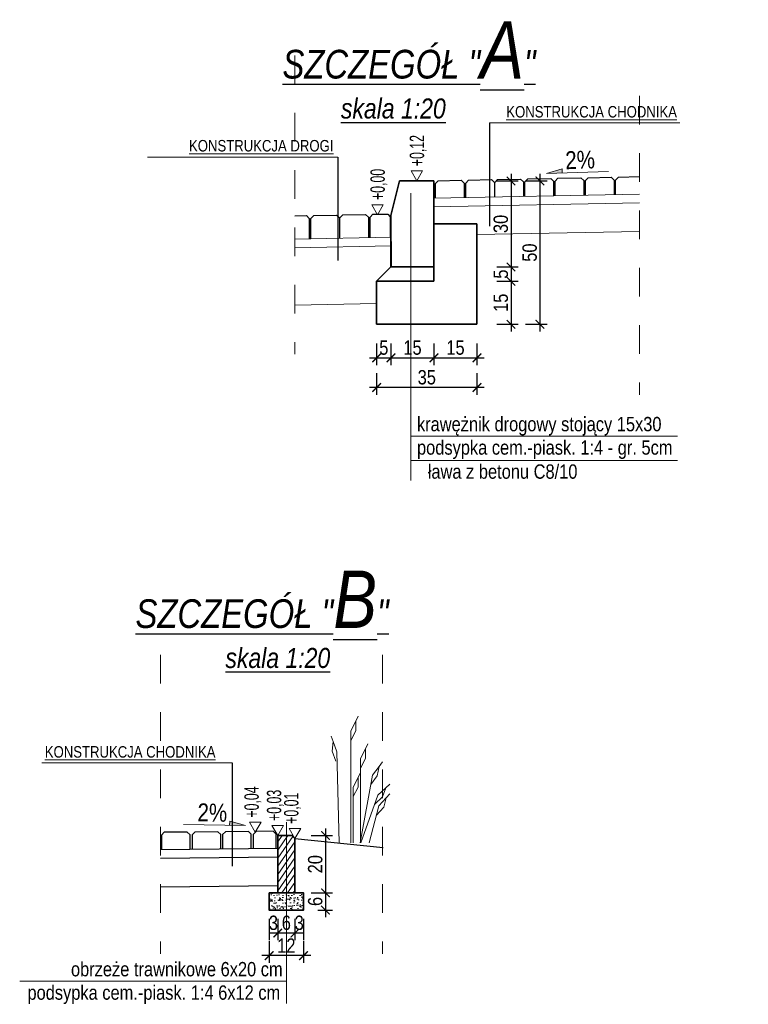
# Model space of a CAD drawing. Header units: metres. Extents: x 45702 to 45878, y -49323 to -49219.
# Tile 14 of 35: x 45755.68 to 45758.23, y -49314.74 to -49311.31. Entities that reach past the tile are written whole.
import ezdxf

# ---------------------------------------------------------------- set-up
doc = ezdxf.new("R2010")
doc.units = ezdxf.units.M
doc.linetypes.add('ACAD_ISO03W100', pattern=[30, 12, -18])
for name, color, linetype in [('00', 7, 'Continuous'), ('OPISY', 7, 'Continuous'), ('wymiarowanie', 7, 'Continuous')]:
    doc.layers.add(name, color=color, linetype=linetype)
for name, color, linetype, lineweight in [('00_zielen', 82, 'Continuous', 15), ('_L_Tabelka', 7, 'Continuous', 13), ('_P_kostka', 7, 'Continuous', 13), ('DP_OpisKonstrukcji', 7, 'Continuous', 18), ('DP_OpisSpadki', 7, 'Continuous', 18), ('DP_Warstwy projektowane', 7, 'Continuous', 18), ('elementy betonowe', 7, 'Continuous', 35), ('HATCH', 8, 'Continuous', 9)]:
    doc.layers.add(name, color=color, linetype=linetype, lineweight=lineweight)
doc.styles.add('arial_ce', font='arial.ttf')
doc.styles.add('znakn', font='ARIALN.TTF')
doc.dimstyles.new('S20_T2.50_[cm]', dxfattribs={"dimtxt": 0.05, "dimasz": 0.03, "dimexe": 0.025, "dimexo": 0.05, "dimgap": 0.01, "dimtad": 1, "dimdec": 0, "dimlfac": 100, "dimrnd": 0.01, "dimzin": 0, "dimdsep": 46, "dimtxsty": 'znakn', "dimblk": 'ARCHTICK', "dimcen": -0.03, "dimdle": 0.025, "dimclrd": 256, "dimclre": 256, "dimclrt": 7, "dimadec": 0, "dimazin": 0, "dimtfac": 1, "dimtdec": 0, "dimtix": 1, "dimtmove": 2, "dimatfit": 3, "dimfxl": 0.05, "dimfxlon": 1, "dimtolj": 1, "dimtzin": 0, "dimarcsym": 0})

# ---------------------------------------------------------------- blocks, each defined once
blk = doc.blocks.new('_ArchTick')
at = {"color": 0, "linetype": 'ByBlock', "const_width": 0.15}
blk.add_lwpolyline([(-0.5, -0.5), (0.5, 0.5)], dxfattribs=at)
blk = doc.blocks.new('*D982')
at = {"lineweight": -2, "transparency": 16777216}
for p, q in [((45756.7509, -49314.1271), (45756.7509, -49314.3771)), ((45756.7009, -49314.1521), (45756.7759, -49314.1521)), ((45756.7009, -49314.3521), (45756.7759, -49314.3521))]:
    blk.add_line(p, q, dxfattribs=at)
at = {"layer": 'Defpoints', "color": 0, "transparency": 16777216}
for p in [(45756.5844, -49314.1521), (45756.5844, -49314.3521), (45756.7509, -49314.3521)]:
    blk.add_point(p, dxfattribs=at)
at = {"lineweight": -2, "transparency": 16777216, "xscale": 0.03, "yscale": 0.03, "zscale": 0.03}
for p, rotation in [((45756.7509, -49314.1521), 90), ((45756.7509, -49314.3521), 270)]:
    blk.add_blockref('_ArchTick', p, dxfattribs=dict(at, rotation=rotation))
at = {"color": 7, "transparency": 16777216, "insert": (45756.7153, -49314.2521), "char_height": 0.05, "attachment_point": 5, "rotation": 90, "style": 'znakn'}
blk.add_mtext('\\A1;20', dxfattribs=at)
blk = doc.blocks.new('*D983')
at = {"lineweight": -2, "transparency": 16777216}
for p, q in [((45756.7009, -49314.3521), (45756.7759, -49314.3521)), ((45756.7509, -49314.3271), (45756.7509, -49314.4371)), ((45756.7244, -49314.4121), (45756.7759, -49314.4121))]:
    blk.add_line(p, q, dxfattribs=at)
at = {"layer": 'Defpoints', "color": 0, "transparency": 16777216}
for p in [(45756.5844, -49314.3521), (45756.6744, -49314.4121), (45756.7509, -49314.4121)]:
    blk.add_point(p, dxfattribs=at)
at = {"lineweight": -2, "transparency": 16777216, "xscale": 0.03, "yscale": 0.03, "zscale": 0.03}
for p, rotation in [((45756.7509, -49314.3521), 90), ((45756.7509, -49314.4121), 270)]:
    blk.add_blockref('_ArchTick', p, dxfattribs=dict(at, rotation=rotation))
at = {"color": 7, "transparency": 16777216, "insert": (45756.7153, -49314.3821), "char_height": 0.05, "attachment_point": 5, "rotation": 90, "style": 'znakn'}
blk.add_mtext('\\A1;6', dxfattribs=at)
blk = doc.blocks.new('*D984')
at = {"lineweight": -2, "transparency": 16777216}
for p, q in [((45756.6444, -49314.4424), (45756.6444, -49314.5174)), ((45756.6744, -49314.4424), (45756.6744, -49314.5174)), ((45756.6744, -49314.4924), (45756.6444, -49314.4924))]:
    blk.add_line(p, q, dxfattribs=at)
at = {"layer": 'Defpoints', "color": 0, "transparency": 16777216}
for p in [(45756.6444, -49314.3521), (45756.6744, -49314.3521), (45756.6444, -49314.4924)]:
    blk.add_point(p, dxfattribs=at)
at = {"color": 7, "transparency": 16777216, "insert": (45756.6594, -49314.4568), "char_height": 0.05, "attachment_point": 5, "style": 'znakn'}
blk.add_mtext('\\A1;3', dxfattribs=at)
blk = doc.blocks.new('*D985')
at = {"lineweight": -2, "transparency": 16777216}
for p, q in [((45756.5844, -49314.4424), (45756.5844, -49314.5174)), ((45756.6444, -49314.4424), (45756.6444, -49314.5174)), ((45756.6694, -49314.4924), (45756.5594, -49314.4924))]:
    blk.add_line(p, q, dxfattribs=at)
at = {"layer": 'Defpoints', "color": 0, "transparency": 16777216}
for p in [(45756.5844, -49314.3521), (45756.6444, -49314.3521), (45756.5844, -49314.4924)]:
    blk.add_point(p, dxfattribs=at)
at = {"lineweight": -2, "transparency": 16777216, "xscale": 0.03, "yscale": 0.03, "zscale": 0.03, "rotation": 180}
blk.add_blockref('_ArchTick', (45756.5844, -49314.4924), dxfattribs=at)
at = {"lineweight": -2, "transparency": 16777216, "xscale": 0.03, "yscale": 0.03, "zscale": 0.03}
blk.add_blockref('_ArchTick', (45756.6444, -49314.4924), dxfattribs=at)
at = {"color": 7, "transparency": 16777216, "insert": (45756.6144, -49314.4568), "char_height": 0.05, "attachment_point": 5, "style": 'znakn'}
blk.add_mtext('\\A1;6', dxfattribs=at)
blk = doc.blocks.new('*D986')
at = {"lineweight": -2, "transparency": 16777216}
for p, q in [((45756.5544, -49314.4424), (45756.5544, -49314.5174)), ((45756.5844, -49314.4424), (45756.5844, -49314.5174)), ((45756.5844, -49314.4924), (45756.5544, -49314.4924))]:
    blk.add_line(p, q, dxfattribs=at)
at = {"layer": 'Defpoints', "color": 0, "transparency": 16777216}
for p in [(45756.5544, -49314.3521), (45756.5844, -49314.3521), (45756.5544, -49314.4924)]:
    blk.add_point(p, dxfattribs=at)
at = {"color": 7, "transparency": 16777216, "insert": (45756.5694, -49314.4568), "char_height": 0.05, "attachment_point": 5, "style": 'znakn'}
blk.add_mtext('\\A1;3', dxfattribs=at)
blk = doc.blocks.new('*D987')
at = {"lineweight": -2, "transparency": 16777216}
for p, q in [((45756.5544, -49314.5211), (45756.5544, -49314.5961)), ((45756.6744, -49314.5211), (45756.6744, -49314.5961)), ((45756.6994, -49314.5711), (45756.5294, -49314.5711))]:
    blk.add_line(p, q, dxfattribs=at)
at = {"layer": 'Defpoints', "color": 0, "transparency": 16777216}
for p in [(45756.5544, -49314.4121), (45756.6744, -49314.4121), (45756.5544, -49314.5711)]:
    blk.add_point(p, dxfattribs=at)
at = {"lineweight": -2, "transparency": 16777216, "xscale": 0.03, "yscale": 0.03, "zscale": 0.03, "rotation": 180}
blk.add_blockref('_ArchTick', (45756.5544, -49314.5711), dxfattribs=at)
at = {"lineweight": -2, "transparency": 16777216, "xscale": 0.03, "yscale": 0.03, "zscale": 0.03}
blk.add_blockref('_ArchTick', (45756.6744, -49314.5711), dxfattribs=at)
at = {"color": 7, "transparency": 16777216, "insert": (45756.6144, -49314.536), "char_height": 0.05, "attachment_point": 5, "style": 'znakn'}
blk.add_mtext('\\A1;12', dxfattribs=at)
blk = doc.blocks.new('spadek')
blk.add_hatch(color=256).paths.add_polyline_path([(64.6, 3.7), (64.4, -2.1), (86.3, -2.8)])
blk.add_lwpolyline([(0, 0), (86.3, -2.8), (64.6, 3.7), (64.4, -2.1)])
blk = doc.blocks.new('*D988')
at = {"layer": '_P_kostka', "lineweight": -2, "ltscale": 0.5, "transparency": 16777216}
for p, q in [((45757.3982, -49311.8436), (45757.3982, -49312.1936)), ((45757.3482, -49311.8686), (45757.4232, -49311.8686)), ((45757.3482, -49312.1686), (45757.4232, -49312.1686))]:
    blk.add_line(p, q, dxfattribs=at)
at = {"layer": 'Defpoints', "color": 0, "ltscale": 0.5, "transparency": 16777216}
for p in [(45757.1295, -49311.8686), (45757.1295, -49312.1686), (45757.3982, -49312.1686)]:
    blk.add_point(p, dxfattribs=at)
at = {"layer": '_P_kostka', "lineweight": -2, "ltscale": 0.5, "transparency": 16777216, "xscale": 0.03, "yscale": 0.03, "zscale": 0.03}
for p, rotation in [((45757.3982, -49311.8686), 90), ((45757.3982, -49312.1686), 270)]:
    blk.add_blockref('_ArchTick', p, dxfattribs=dict(at, rotation=rotation))
at = {"layer": '_P_kostka', "color": 7, "ltscale": 0.5, "transparency": 16777216, "insert": (45757.3627, -49312.0186), "char_height": 0.05, "attachment_point": 5, "rotation": 90, "style": 'znakn'}
blk.add_mtext('\\A1;30', dxfattribs=at)
blk = doc.blocks.new('*D989')
at = {"layer": '_P_kostka', "lineweight": -2, "ltscale": 0.5, "transparency": 16777216}
for p, q in [((45757.3982, -49312.1436), (45757.3982, -49312.2436)), ((45757.3482, -49312.1686), (45757.4232, -49312.1686)), ((45757.3482, -49312.2186), (45757.4232, -49312.2186))]:
    blk.add_line(p, q, dxfattribs=at)
at = {"layer": 'Defpoints', "color": 0, "ltscale": 0.5, "transparency": 16777216}
for p in [(45757.1295, -49312.1686), (45757.1295, -49312.2186), (45757.3982, -49312.2186)]:
    blk.add_point(p, dxfattribs=at)
at = {"layer": '_P_kostka', "lineweight": -2, "ltscale": 0.5, "transparency": 16777216, "xscale": 0.03, "yscale": 0.03, "zscale": 0.03}
for p, rotation in [((45757.3982, -49312.1686), 90), ((45757.3982, -49312.2186), 270)]:
    blk.add_blockref('_ArchTick', p, dxfattribs=dict(at, rotation=rotation))
at = {"layer": '_P_kostka', "color": 7, "ltscale": 0.5, "transparency": 16777216, "insert": (45757.3628, -49312.1936), "char_height": 0.05, "attachment_point": 5, "rotation": 90, "style": 'znakn'}
blk.add_mtext('\\A1;5', dxfattribs=at)
blk = doc.blocks.new('*D990')
at = {"layer": '_P_kostka', "lineweight": -2, "ltscale": 0.5, "transparency": 16777216}
for p, q in [((45757.3482, -49312.2186), (45757.4232, -49312.2186)), ((45757.3982, -49312.1936), (45757.3982, -49312.3936)), ((45757.3482, -49312.3686), (45757.4232, -49312.3686))]:
    blk.add_line(p, q, dxfattribs=at)
at = {"layer": 'Defpoints', "color": 0, "ltscale": 0.5, "transparency": 16777216}
for p in [(45757.1295, -49312.2186), (45757.1295, -49312.3686), (45757.3982, -49312.3686)]:
    blk.add_point(p, dxfattribs=at)
at = {"layer": '_P_kostka', "lineweight": -2, "ltscale": 0.5, "transparency": 16777216, "xscale": 0.03, "yscale": 0.03, "zscale": 0.03}
for p, rotation in [((45757.3982, -49312.2186), 90), ((45757.3982, -49312.3686), 270)]:
    blk.add_blockref('_ArchTick', p, dxfattribs=dict(at, rotation=rotation))
at = {"layer": '_P_kostka', "color": 7, "ltscale": 0.5, "transparency": 16777216, "insert": (45757.3627, -49312.2936), "char_height": 0.05, "attachment_point": 5, "rotation": 90, "style": 'znakn'}
blk.add_mtext('\\A1;15', dxfattribs=at)
blk = doc.blocks.new('*D991')
at = {"layer": '_P_kostka', "lineweight": -2, "ltscale": 0.5, "transparency": 16777216}
for p, q in [((45757.499, -49311.8436), (45757.499, -49312.3936)), ((45757.449, -49311.8686), (45757.524, -49311.8686)), ((45757.449, -49312.3686), (45757.524, -49312.3686))]:
    blk.add_line(p, q, dxfattribs=at)
at = {"layer": 'Defpoints', "color": 0, "ltscale": 0.5, "transparency": 16777216}
for p in [(45757.0695, -49311.8686), (45757.0695, -49312.3686), (45757.499, -49312.3686)]:
    blk.add_point(p, dxfattribs=at)
at = {"layer": '_P_kostka', "lineweight": -2, "ltscale": 0.5, "transparency": 16777216, "xscale": 0.03, "yscale": 0.03, "zscale": 0.03}
for p, rotation in [((45757.499, -49311.8686), 90), ((45757.499, -49312.3686), 270)]:
    blk.add_blockref('_ArchTick', p, dxfattribs=dict(at, rotation=rotation))
at = {"layer": '_P_kostka', "color": 7, "ltscale": 0.5, "transparency": 16777216, "insert": (45757.4635, -49312.1186), "char_height": 0.05, "attachment_point": 5, "rotation": 90, "style": 'znakn'}
blk.add_mtext('\\A1;50', dxfattribs=at)
blk = doc.blocks.new('*D992')
at = {"layer": '_P_kostka', "lineweight": -2, "ltscale": 0.5, "transparency": 16777216}
for p, q in [((45756.9295, -49312.4357), (45756.9295, -49312.5107)), ((45756.9795, -49312.4357), (45756.9795, -49312.5107)), ((45756.9045, -49312.4857), (45757.0045, -49312.4857))]:
    blk.add_line(p, q, dxfattribs=at)
at = {"layer": 'Defpoints', "color": 0, "ltscale": 0.5, "transparency": 16777216}
for p in [(45756.9795, -49312.1686), (45756.9295, -49312.2186), (45756.9795, -49312.4857)]:
    blk.add_point(p, dxfattribs=at)
at = {"layer": '_P_kostka', "lineweight": -2, "ltscale": 0.5, "transparency": 16777216, "xscale": 0.03, "yscale": 0.03, "zscale": 0.03, "rotation": 180}
blk.add_blockref('_ArchTick', (45756.9295, -49312.4857), dxfattribs=at)
at = {"layer": '_P_kostka', "lineweight": -2, "ltscale": 0.5, "transparency": 16777216, "xscale": 0.03, "yscale": 0.03, "zscale": 0.03}
blk.add_blockref('_ArchTick', (45756.9795, -49312.4857), dxfattribs=at)
at = {"layer": '_P_kostka', "color": 7, "ltscale": 0.5, "transparency": 16777216, "insert": (45756.9545, -49312.4503), "char_height": 0.05, "attachment_point": 5, "style": 'znakn'}
blk.add_mtext('\\A1;5', dxfattribs=at)
blk = doc.blocks.new('*D993')
at = {"layer": '_P_kostka', "lineweight": -2, "ltscale": 0.5, "transparency": 16777216}
for p, q in [((45756.9795, -49312.4357), (45756.9795, -49312.5107)), ((45757.1295, -49312.4357), (45757.1295, -49312.5107)), ((45756.9545, -49312.4857), (45757.1545, -49312.4857))]:
    blk.add_line(p, q, dxfattribs=at)
at = {"layer": 'Defpoints', "color": 0, "ltscale": 0.5, "transparency": 16777216}
for p in [(45756.9795, -49312.1686), (45757.1295, -49312.1686), (45757.1295, -49312.4857)]:
    blk.add_point(p, dxfattribs=at)
at = {"layer": '_P_kostka', "lineweight": -2, "ltscale": 0.5, "transparency": 16777216, "xscale": 0.03, "yscale": 0.03, "zscale": 0.03, "rotation": 180}
blk.add_blockref('_ArchTick', (45756.9795, -49312.4857), dxfattribs=at)
at = {"layer": '_P_kostka', "lineweight": -2, "ltscale": 0.5, "transparency": 16777216, "xscale": 0.03, "yscale": 0.03, "zscale": 0.03}
blk.add_blockref('_ArchTick', (45757.1295, -49312.4857), dxfattribs=at)
at = {"layer": '_P_kostka', "color": 7, "ltscale": 0.5, "transparency": 16777216, "insert": (45757.0545, -49312.4502), "char_height": 0.05, "attachment_point": 5, "style": 'znakn'}
blk.add_mtext('\\A1;15', dxfattribs=at)
blk = doc.blocks.new('*D994')
at = {"layer": '_P_kostka', "lineweight": -2, "ltscale": 0.5, "transparency": 16777216}
for p, q in [((45757.1295, -49312.4357), (45757.1295, -49312.5107)), ((45757.2795, -49312.4357), (45757.2795, -49312.5107)), ((45757.1045, -49312.4857), (45757.3045, -49312.4857))]:
    blk.add_line(p, q, dxfattribs=at)
at = {"layer": 'Defpoints', "color": 0, "ltscale": 0.5, "transparency": 16777216}
for p in [(45757.1295, -49312.1686), (45757.2795, -49312.1642), (45757.2795, -49312.4857)]:
    blk.add_point(p, dxfattribs=at)
at = {"layer": '_P_kostka', "lineweight": -2, "ltscale": 0.5, "transparency": 16777216, "xscale": 0.03, "yscale": 0.03, "zscale": 0.03, "rotation": 180}
blk.add_blockref('_ArchTick', (45757.1295, -49312.4857), dxfattribs=at)
at = {"layer": '_P_kostka', "lineweight": -2, "ltscale": 0.5, "transparency": 16777216, "xscale": 0.03, "yscale": 0.03, "zscale": 0.03}
blk.add_blockref('_ArchTick', (45757.2795, -49312.4857), dxfattribs=at)
at = {"layer": '_P_kostka', "color": 7, "ltscale": 0.5, "transparency": 16777216, "insert": (45757.2045, -49312.4502), "char_height": 0.05, "attachment_point": 5, "style": 'znakn'}
blk.add_mtext('\\A1;15', dxfattribs=at)
blk = doc.blocks.new('*D995')
at = {"layer": '_P_kostka', "lineweight": -2, "ltscale": 0.5, "transparency": 16777216}
for p, q in [((45756.9294, -49312.5393), (45756.9294, -49312.6143)), ((45757.2795, -49312.5393), (45757.2795, -49312.6143)), ((45757.3045, -49312.5893), (45756.9044, -49312.5893))]:
    blk.add_line(p, q, dxfattribs=at)
at = {"layer": 'Defpoints', "color": 0, "ltscale": 0.5, "transparency": 16777216}
for p in [(45756.9294, -49312.3686), (45757.2795, -49312.3686), (45756.9294, -49312.5893)]:
    blk.add_point(p, dxfattribs=at)
at = {"layer": '_P_kostka', "lineweight": -2, "ltscale": 0.5, "transparency": 16777216, "xscale": 0.03, "yscale": 0.03, "zscale": 0.03, "rotation": 180}
blk.add_blockref('_ArchTick', (45756.9294, -49312.5893), dxfattribs=at)
at = {"layer": '_P_kostka', "lineweight": -2, "ltscale": 0.5, "transparency": 16777216, "xscale": 0.03, "yscale": 0.03, "zscale": 0.03}
blk.add_blockref('_ArchTick', (45757.2795, -49312.5893), dxfattribs=at)
at = {"layer": '_P_kostka', "color": 7, "ltscale": 0.5, "transparency": 16777216, "insert": (45757.1044, -49312.5537), "char_height": 0.05, "attachment_point": 5, "style": 'znakn'}
blk.add_mtext('\\A1;35', dxfattribs=at)

msp = doc.modelspace()

# ---------------------------------------------------------------- hatches: boundary and pattern name
at = {"layer": 'HATCH'}
h = msp.add_hatch(dxfattribs=at)
h.set_pattern_fill('ANSI31', color=256, scale=0.13, angle=10, style=0)
h.set_pattern_definition([(55, (45716.862491, -49328.151778), (-0.013311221, 0.009320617), [])])
h.paths.add_polyline_path([(45756.5844381, -49314.162081), (45756.5844381, -49314.152081), (45756.6344381, -49314.152081), (45756.6444381, -49314.162081), (45756.6444381, -49314.352081), (45756.5844381, -49314.352081)])
h = msp.add_hatch(dxfattribs=at)
h.set_pattern_fill('AR-SAND', color=256, scale=0.01, style=0)
h.set_pattern_definition([(37.5, (45716.862491, -49328.151778), (-0.0006299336, 0.0192682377), [0, -0.0152, 0, -0.017, 0, -0.01625]), (7.5, (45716.86249, -49328.151778), (0.017697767, 0.02822146), [0, -0.0082, 0, -0.0137, 0, -0.00525]), (327.5, (45716.850191, -49328.151778), (0.0311414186, 5.65905e-05), [0, -0.005, 0, -0.018, 0, -0.0235]), (317.5, (45716.85019, -49328.151778), (0.030061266, 0.008776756), [0, -0.0025, 0, -0.0118, 0, -0.0135])])
h.paths.add_polyline_path([(45756.6744381, -49314.352081), (45756.6744381, -49314.412081), (45756.5544381, -49314.412081), (45756.5544381, -49314.352081), (45756.6144381, -49314.352081)])

# ---------------------------------------------------------------- linework, layer by layer
for p, q in [((45757.3232365, -49311.6657039), (45757.3232365, -49312.0262469)), ((45756.793979, -49311.786118), (45756.793979, -49312.146661)), ((45756.4256363, -49313.8986918), (45756.4256363, -49314.2592348)), ((45756.5844381, -49314.1976936), (45756.1757002, -49314.201781)), ((45756.5844381, -49314.2276936), (45756.1757002, -49314.231781)), ((45756.5844381, -49314.3276936), (45756.1757002, -49314.331781))]:
    msp.add_line(p, q)
at = {"color": 3}
msp.add_line((45756.6444381, -49314.162081), (45756.9527036, -49314.1939669), dxfattribs=at)
at = {"color": 251, "linetype": 'ACAD_ISO03W100', "lineweight": 15, "ltscale": 0.005, "flags": 128}
for points in [[(45756.6438684, -49311.4306291), (45756.6438684, -49312.4732465)], [(45757.8469041, -49311.5717781), (45757.8469041, -49312.6143956)], [(45756.1757002, -49313.5216756), (45756.1757002, -49314.564293)], [(45756.9498526, -49313.5216756), (45756.9498526, -49314.564293)]]:
    msp.add_lwpolyline(points, dxfattribs=at)
at = {"linetype": 'Continuous', "ltscale": 1.2, "flags": 128}
for points in [[(45757.1347341, -49311.9288374), (45757.1347341, -49311.8780482), (45757.1446316, -49311.8676576), (45757.2246356, -49311.8660576), (45757.2347342, -49311.8759562), (45757.2348181, -49311.9268357)], [(45757.2401283, -49311.9267295), (45757.2401283, -49311.8759403), (45757.2500257, -49311.8655497), (45757.3300297, -49311.8639497), (45757.3401283, -49311.8738483), (45757.3402123, -49311.9247278)], [(45757.3414241, -49311.9247036), (45757.3414241, -49311.8739144), (45757.3513215, -49311.8635238), (45757.4313255, -49311.8619238), (45757.4414241, -49311.8718224), (45757.4415081, -49311.9227019)], [(45757.4468182, -49311.9225957), (45757.4468182, -49311.8718065), (45757.4567157, -49311.8614159), (45757.5367197, -49311.8598159), (45757.5468183, -49311.8697145), (45757.5469022, -49311.920594)], [(45757.5522124, -49311.9204878), (45757.5522124, -49311.8696987), (45757.5621098, -49311.8593081), (45757.6421138, -49311.857708), (45757.6522124, -49311.8676066), (45757.6522964, -49311.9184861)], [(45757.6576065, -49311.9183799), (45757.6576065, -49311.8675908), (45757.667504, -49311.8572002), (45757.747508, -49311.8556001), (45757.7576066, -49311.8654987), (45757.7576905, -49311.9163782)], [(45757.7630007, -49311.916272), (45757.7630007, -49311.8654829), (45757.7728982, -49311.8550923), (45757.8469041, -49311.8536122)], [(45756.6438684, -49311.9904116), (45756.6843751, -49311.9896015), (45756.6944737, -49311.9995001), (45756.6945906, -49312.0703789)], [(45756.6998678, -49312.0702734), (45756.6998678, -49311.9994843), (45756.7097653, -49311.9890937), (45756.7897693, -49311.9874936), (45756.7998678, -49311.9973922), (45756.7999848, -49312.068271)], [(45756.8011636, -49312.0682475), (45756.8011636, -49311.9974583), (45756.811061, -49311.9870677), (45756.891065, -49311.9854677), (45756.9011636, -49311.9953663), (45756.9012806, -49312.0662451)], [(45756.9065577, -49312.0661396), (45756.9065577, -49311.9953505), (45756.9164552, -49311.9849599), (45756.9679909, -49311.98436), (45756.9765578, -49311.9932584), (45756.9766747, -49312.0641372)], [(45756.2784987, -49314.1996684), (45756.2784987, -49314.1498505), (45756.2682689, -49314.1397869), (45756.1882551, -49314.140787), (45756.1784835, -49314.1510085), (45756.1784835, -49314.2006695)], [(45756.3852782, -49314.1986674), (45756.3852782, -49314.1488495), (45756.3750484, -49314.1387859), (45756.2950346, -49314.139786), (45756.285263, -49314.1500075), (45756.285263, -49314.1996684)], [(45756.4920577, -49314.1976664), (45756.4920577, -49314.1478484), (45756.4818279, -49314.1377849), (45756.4018141, -49314.1387849), (45756.3920424, -49314.1490065), (45756.3920424, -49314.1986674)], [(45756.5788372, -49314.1966654), (45756.5788372, -49314.1468474), (45756.5686074, -49314.1367839), (45756.5085936, -49314.1377839), (45756.4988219, -49314.1480054), (45756.4988219, -49314.1976664)]]:
    msp.add_lwpolyline(points, dxfattribs=at)
at = {"layer": '00', "flags": 128}
for points in [[(45757.009457, -49311.8685648), (45756.979457, -49311.9885648)], [(45757.129457, -49311.8685648), (45757.009457, -49311.8685648)], [(45756.979457, -49312.1685648), (45756.979457, -49311.9885648)], [(45756.979457, -49312.1685648), (45756.979457, -49311.9885648)], [(45756.979457, -49312.1685648), (45756.929457, -49312.2185648)], [(45756.979457, -49312.1685648), (45756.929457, -49312.2185648)], [(45757.129457, -49312.1685648), (45756.979457, -49312.1685648)], [(45757.129457, -49312.1685648), (45756.979457, -49312.1685648)], [(45757.129457, -49312.2185648), (45756.929457, -49312.2185648)], [(45756.929457, -49312.2185648), (45756.929457, -49312.3185648)], [(45757.129457, -49312.2185648), (45756.929457, -49312.2185648)], [(45756.929457, -49312.2185648), (45756.929457, -49312.3185648)]]:
    msp.add_lwpolyline(points, dxfattribs=at)
at = {"layer": '00_zielen', "flags": 128}
for points in [[(45756.8392286, -49314.1778862), (45756.8392286, -49313.7873839), (45756.8565313, -49313.7534478), (45756.8653162, -49313.736218), (45756.8565313, -49313.7534478), (45756.8565313, -49313.7873839), (45756.8392286, -49313.8206282)], [(45756.7985709, -49314.1780239), (45756.7910045, -49313.859686), (45756.7778828, -49313.8239248), (45756.7712207, -49313.8057683), (45756.7778828, -49313.8239248), (45756.7738258, -49313.8576175), (45756.7870302, -49313.8926919)], [(45756.8727727, -49314.1777725), (45756.8727727, -49313.8833472), (45756.8900754, -49313.8494112), (45756.8988603, -49313.8321813), (45756.8900754, -49313.8494112), (45756.8900754, -49313.8833472), (45756.8727727, -49313.9165916)], [(45756.8716065, -49314.1777764), (45756.9145943, -49313.9411492), (45756.9376842, -49313.9108524), (45756.9494073, -49313.8954702), (45756.9376842, -49313.9108524), (45756.9316184, -49313.9442419), (45756.9086521, -49313.9738581)], [(45756.8474872, -49314.1778582), (45756.8474872, -49313.9831202), (45756.8647899, -49313.9491841), (45756.8735748, -49313.9319542), (45756.8647899, -49313.9491841), (45756.8647899, -49313.9831202), (45756.8474872, -49314.0163645)], [(45756.8738106, -49314.177769), (45756.9338726, -49314.0117674), (45756.9616892, -49313.9857428), (45756.9758121, -49313.9725297), (45756.9616892, -49313.9857428), (45756.9501431, -49314.0176543), (45756.9225619, -49314.0430284)], [(45756.9027702, -49314.1776708), (45756.9374916, -49314.0486919), (45756.9630212, -49314.0204203), (45756.9759829, -49314.0060664), (45756.9630212, -49314.0204203), (45756.9541996, -49314.0531897), (45756.9288499, -49314.0807934)]]:
    msp.add_lwpolyline(points, dxfattribs=at)
at = {"layer": '_L_Tabelka', "ltscale": 0.5}
for p, q in [((45757.8469041, -49311.914594), (45757.129457, -49311.9289429)), ((45757.8469041, -49311.944594), (45757.129457, -49311.9589429)), ((45757.8469041, -49312.044594), (45757.279457, -49312.0559429)), ((45756.9803504, -49312.0646637), (45756.6438684, -49312.0713934)), ((45756.9803504, -49312.0946637), (45756.6438684, -49312.1013934)), ((45756.929457, -49312.2956816), (45756.6438684, -49312.3013934))]:
    msp.add_line(p, q, dxfattribs=at)
at = {"layer": 'DP_OpisKonstrukcji', "flags": 128}
for points in [[(45757.3232365, -49311.6657039), (45757.9877485, -49311.6657039)], [(45756.793979, -49311.786118), (45756.129467, -49311.786118)], [(45757.0482419, -49311.9107348), (45757.0482419, -49312.9131643)], [(45757.0482419, -49312.7588571), (45757.9792966, -49312.7588571)], [(45757.0482419, -49312.8442876), (45757.9792966, -49312.8442876)], [(45756.4256363, -49313.8986918), (45755.7611243, -49313.8986918)], [(45756.6151691, -49314.1054331), (45756.6151691, -49314.7377969)], [(45756.6151691, -49314.6603085), (45755.6841144, -49314.6603085)]]:
    msp.add_lwpolyline(points, dxfattribs=at)
at = {"layer": 'DP_Warstwy projektowane', "ltscale": 1.2, "flags": 128}
msp.add_lwpolyline([(45756.979457, -49311.9885648), (45756.979457, -49312.0285728)], dxfattribs=at)
msp.add_lwpolyline([(45756.979457, -49311.9885648), (45756.979457, -49312.0285728)], dxfattribs=at)
msp.add_lwpolyline([(45756.979457, -49311.9885648), (45756.979457, -49312.0285728)], dxfattribs=at)
at = {"layer": 'DP_Warstwy projektowane', "ltscale": 0.5, "flags": 128}
msp.add_lwpolyline([(45756.979457, -49311.9885648), (45756.979457, -49312.0285728)], dxfattribs=at)
msp.add_lwpolyline([(45756.979457, -49311.9885648), (45756.979457, -49312.0285728)], dxfattribs=at)
msp.add_lwpolyline([(45756.979457, -49311.9885648), (45756.979457, -49312.0285728)], dxfattribs=at)
at = {"layer": 'elementy betonowe', "color": 0, "linetype": 'Continuous', "ltscale": 1.2}
msp.add_line((45756.9796067, -49312.1685648), (45756.979457, -49311.9885648), dxfattribs=at)
at = {"layer": 'elementy betonowe', "color": 0, "linetype": 'Continuous', "ltscale": 1.2, "flags": 128}
for points in [[(45757.009457, -49311.8685648), (45756.979457, -49311.9885648)], [(45757.129457, -49311.8685648), (45757.009457, -49311.8685648)], [(45757.129457, -49311.8685648), (45757.129457, -49312.1685648)], [(45756.979457, -49312.1685648), (45756.979457, -49311.9885648)], [(45757.279457, -49312.0185648), (45757.129457, -49312.0185648)], [(45757.279457, -49312.0185648), (45757.279457, -49312.3685648)], [(45756.979457, -49312.1685648), (45756.929457, -49312.2185648)], [(45757.129457, -49312.1685648), (45756.979457, -49312.1685648)], [(45757.129457, -49312.1685648), (45757.129457, -49312.2185648)], [(45756.929457, -49312.2185648), (45756.9294364, -49312.3685441)], [(45757.129457, -49312.2185648), (45756.929457, -49312.2185648)], [(45757.279457, -49312.3685648), (45756.929457, -49312.3685648)]]:
    msp.add_lwpolyline(points, dxfattribs=at)
for points in [[(45756.5844381, -49314.352081), (45756.6444381, -49314.352081), (45756.6444381, -49314.162081), (45756.6344381, -49314.152081), (45756.5844381, -49314.152081), (45756.5844381, -49314.162081)], [(45756.5544381, -49314.352081), (45756.6144381, -49314.352081), (45756.6744381, -49314.352081), (45756.6744381, -49314.412081), (45756.5544381, -49314.412081)]]:
    msp.add_lwpolyline(points, close=True, dxfattribs=at)
at = {"layer": 'OPISY', "color": 0, "lineweight": 0}
for points in [[(45757.069457, -49311.8685648), (45757.0493243, -49311.8336939), (45757.0895897, -49311.8336939)], [(45756.932305, -49311.9865516), (45756.9121723, -49311.9516807), (45756.9524377, -49311.9516807)], [(45756.5059114, -49314.1403373), (45756.5260441, -49314.1054664), (45756.4857787, -49314.1054664)], [(45756.5844443, -49314.152081), (45756.604577, -49314.1172101), (45756.5643116, -49314.1172101)], [(45756.6444443, -49314.162081), (45756.664577, -49314.1272101), (45756.6243116, -49314.1272101)]]:
    msp.add_lwpolyline(points, close=True, dxfattribs=at)

# ---------------------------------------------------------------- block references
at = {"layer": 'DP_OpisSpadki', "xscale": -0.002499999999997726, "yscale": 0.002499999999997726, "zscale": 0.002499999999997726}
msp.add_blockref('spadek', (45757.7378099, -49311.8352335), dxfattribs=at)
at = {"layer": 'DP_OpisSpadki', "xscale": 0.002499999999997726, "yscale": 0.002499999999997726, "zscale": 0.002499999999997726, "rotation": 0.7646963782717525}
msp.add_blockref('spadek', (45756.2555719, -49314.1134443), dxfattribs=at)

# ---------------------------------------------------------------- texts
at = {"layer": 'DP_OpisKonstrukcji', "color": 7, "style": 'znakn'}
for s, p in [('krawężnik drogowy stojący 15x30 ', (45757.0700631, -49312.7417977)), ('podsypka cem.-piask. 1:4 - gr. 5cm', (45757.0701695, -49312.8234269)), ('ława z betonu C8/10', (45757.1077848, -49312.9073575)), ('obrzeże trawnikowe 6x20 cm', (45755.8629824, -49314.643249)), ('podsypka cem.-piask. 1:4 6x12 cm', (45755.7111815, -49314.7248783))]:
    msp.add_text(s, height=0.05, dxfattribs=at).set_placement(p)
at = {"layer": 'DP_OpisKonstrukcji', "color": 7, "char_height": 0.04, "width": 7.177815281, "style": 'znakn'}
for s, insert, attachment_point in [('{\\LKONSTRUKCJA CHODNIKA}', (45757.3816483, -49311.6072625), 1), ('{\\LKONSTRUKCJA DROGI}', (45756.7787949, -49311.7257304), 3), ('{\\LKONSTRUKCJA CHODNIKA}', (45756.3672244, -49313.8402504), 3)]:
    msp.add_mtext(s, dxfattribs=dict(at, insert=insert, attachment_point=attachment_point))
at = {"layer": 'DP_OpisSpadki', "color": 7, "style": 'znakn'}
for rotation, p in [(1.8998116, (45757.5885461, -49311.8279268)), (358.8648848, (45756.3039177, -49314.1021487))]:
    msp.add_text('2%%%', height=0.0625, rotation=rotation, dxfattribs=at).set_placement(p)
at = {"layer": 'OPISY', "color": 0, "char_height": 0.05, "width": 6.1438948, "rotation": 90, "style": 'znakn'}
for s, insert, attachment_point in [('{\\W0.75;+0,12}', (45757.0448814, -49311.7627105), 2), ('{\\W0.75;+0,00}', (45756.9077294, -49311.8806973), 2), ('{\\W0.75;+0,04}', (45756.5272943, -49314.0351497), 8), ('{\\W0.75;+0,03}', (45756.6058272, -49314.0468933), 8), ('{\\W0.75;+0,01}', (45756.6658272, -49314.0568933), 8)]:
    msp.add_mtext(s, dxfattribs=dict(at, insert=insert, attachment_point=attachment_point))
at = {"layer": 'wymiarowanie', "color": 0, "style": 'arial_ce'}
for s, insert, char_height, width, attachment_point in [('{\\fArial Narrow|b0|i1|c238|p34;\\LSZCZEGÓŁ "\\H2x;A\\H0.5x;"}', (45756.600851, -49311.3112672), 0.1, 1.337132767, 1), ('{\\fArial Narrow|b0|i1|c238|p34;\\Lskala 1:20}', (45756.8048646, -49311.5808237), 0.07, 0.713745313, 1), ('{\\fArial Narrow|b0|i1|c238|p34;\\LSZCZEGÓŁ "\\H2x;B\\H0.5x;"}', (45756.9714873, -49313.2280418), 0.1, 1.337132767, 3), ('{\\fArial Narrow|b0|i1|c238|p34;\\Lskala 1:20}', (45756.7674737, -49313.4975984), 0.07, 0.713745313, 3)]:
    msp.add_mtext(s, dxfattribs=dict(at, insert=insert, char_height=char_height, width=width, attachment_point=attachment_point))

# ---------------------------------------------------------------- dimensions: what is measured, and where the dimension line sits
at = {"color": 0}
for base, p1, p2, angle, picture, middle in [((45756.7508706, -49314.352081), (45756.5844381, -49314.152081), (45756.5844381, -49314.352081), 90, '*D982', (45756.715342, -49314.252081)), ((45756.5544381, -49314.492371), (45756.5844381, -49314.352081), (45756.5544381, -49314.352081), 180, '*D986', (45756.5694381, -49314.4568424)), ((45756.5844381, -49314.492371), (45756.6444381, -49314.352081), (45756.5844381, -49314.352081), 180, '*D985', (45756.6144381, -49314.4568424)), ((45756.7508706, -49314.412081), (45756.5844381, -49314.352081), (45756.6744381, -49314.412081), 90, '*D983', (45756.715342, -49314.382081)), ((45756.6444381, -49314.492371), (45756.6744381, -49314.352081), (45756.6444381, -49314.352081), 180, '*D984', (45756.6594381, -49314.4568424)), ((45756.5544381, -49314.5711172), (45756.6744381, -49314.412081), (45756.5544381, -49314.412081), 180, '*D987', (45756.6144381, -49314.5360149))]:
    dim = msp.add_linear_dim(base=base, p1=p1, p2=p2, angle=angle, dimstyle='S20_T2.50_[cm]', override={"dimtmove": 1}, dxfattribs=at)
    dim.commit()
    dim.dimension.update_dxf_attribs({"geometry": picture, "text_midpoint": middle})
at = {"layer": '_P_kostka', "ltscale": 0.5}
for base, p1, p2, angle, picture, middle in [((45757.4989896, -49312.3685648), (45757.069457, -49311.8685648), (45757.069457, -49312.3685648), 90, '*D991', (45757.4634609, -49312.1185648)), ((45757.3982365, -49312.1685648), (45757.129457, -49311.8685648), (45757.129457, -49312.1685648), 90, '*D988', (45757.3627078, -49312.0185648)), ((45757.3982365, -49312.2185648), (45757.129457, -49312.1685648), (45757.129457, -49312.2185648), 90, '*D989', (45757.3628102, -49312.1935648)), ((45756.979457, -49312.4856972), (45756.929457, -49312.2185648), (45756.979457, -49312.1685648), 180, '*D992', (45756.954457, -49312.4502709)), ((45757.129457, -49312.4856972), (45756.979457, -49312.1685648), (45757.129457, -49312.1685648), 180, '*D993', (45757.054457, -49312.4501686)), ((45757.279457, -49312.4856972), (45757.129457, -49312.1685648), (45757.279457, -49312.1641945), 180, '*D994', (45757.204457, -49312.4501686)), ((45757.3982365, -49312.3685648), (45757.129457, -49312.2185648), (45757.129457, -49312.3685648), 90, '*D990', (45757.3627078, -49312.2935648)), ((45756.9294364, -49312.5892585), (45757.279457, -49312.3685648), (45756.9294364, -49312.3685648), 180, '*D995', (45757.1044467, -49312.5537298))]:
    dim = msp.add_linear_dim(base=base, p1=p1, p2=p2, angle=angle, dimstyle='S20_T2.50_[cm]', dxfattribs=at)
    dim.commit()
    dim.dimension.update_dxf_attribs({"geometry": picture, "text_midpoint": middle})

doc.saveas('drawing.dxf')
